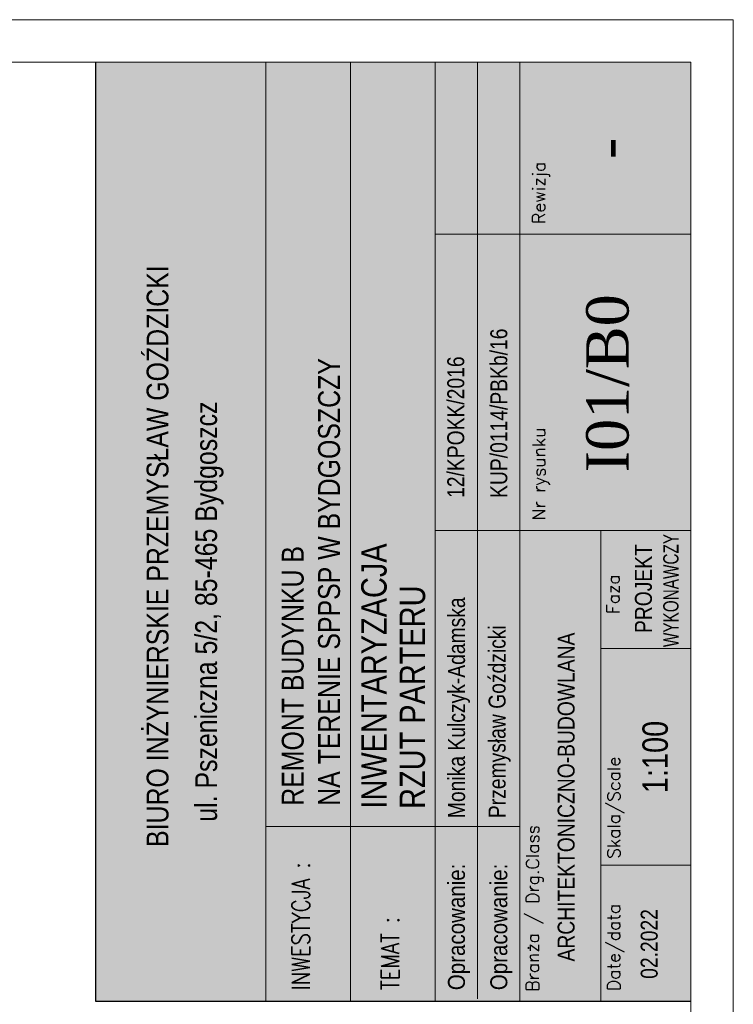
# Model space of a CAD drawing. Header units: millimetres. Extents: x 27490 to 108194, y -40520 to 41185.
# Tile 50 of 65: x 57853 to 58695, y -30321 to -29161. Entities that reach past the tile are written whole.
import ezdxf
from ezdxf.enums import TextEntityAlignment as Align

# ---------------------------------------------------------------- set-up
doc = ezdxf.new("R2010")
doc.units = ezdxf.units.MM
doc.layers.get('0').update_dxf_attribs({"lineweight": 18})
doc.layers.get('Defpoints').update_dxf_attribs({"lineweight": 18})
for name, color, linetype, lineweight in [('M_Ramki rysunków', 2, 'Continuous', 18), ('PG_WIDOKOWE_CIENKIE', 1, 'Continuous', 18), ('Przekrojowa', 60, 'Continuous', 18), ('TABC', 1, 'Continuous', 18), ('TABELKA', 7, 'Continuous', 18)]:
    doc.layers.add(name, color=color, linetype=linetype, lineweight=lineweight)
doc.styles.add('BIKTS', font='bikromsw.shx', dxfattribs={"width": 0.85})
doc.styles.add('ROMANC', font='times.ttf', dxfattribs={"height": 20})
doc.styles.add('ROMANS', font='bikromsw.shx', dxfattribs={"width": 0.8})
doc.styles.add('SIMPLEX', font='SIMPLEX')

# ---------------------------------------------------------------- blocks, each defined once
blk = doc.blocks.new('A$C38c5ed0e')
at = {"true_color": 0xffffff}
h = blk.add_hatch(color=7, dxfattribs=at)
h.dxf.hatch_style = 1
h.paths.add_polyline_path([(1107.2, 702), (0, 702), (0, 0), (1107.2, 0)])
at = {"layer": 'Przekrojowa', "color": 18, "lineweight": 30, "true_color": 0x000000}
for p, q in [((0, 0), (0, 702)), ((0, 702), (1107.2, 702))]:
    blk.add_line(p, q, dxfattribs=at)
blk = doc.blocks.new('TAB-SP')
at = {"color": 18, "true_color": 0x000000}
for p, q in [((-5536.1, 0), (-5536.1, 3509.8)), ((-5536.1, 3509.8), (0, 3509.8)), ((0, 3509.8), (0, 0)), ((-4506.1, 2008.4), (-4506.1, 2508.4)), ((-5536.1, 2008.4), (0, 2008.4)), ((-4506.1, 1013.7), (-4506.1, 2025)), ((-2760.1, 1508.4), (-2760.1, 531.1)), ((-1013.6, 1508.4), (-1013.6, 1008.4)), ((-5520.2, 1258.4), (0, 1258.4)), ((0, 1008.4), (-5536.1, 1008.4)), ((-4506.1, 1008.4), (-4506.1, 1013.7)), ((-1013.6, 0), (-1013.6, 1008.4)), ((-5536.1, 0), (0, 0))]:
    blk.add_line(p, q, dxfattribs=at)
at = {"color": 18, "linetype": 'Continuous', "true_color": 0x000000}
for p, q in [((0, 2508.4), (-5536.1, 2508.4)), ((0, 1508.4), (-5536.1, 1508.4)), ((-2760.1, 531.1), (-5536.1, 531.1)), ((-4733, 0), (-4733, 531.1)), ((-3456.9, 0), (-3456.9, 531.1)), ((-2760.1, 531.1), (-2760.1, 0))]:
    blk.add_line(p, q, dxfattribs=at)
at = {"color": 18, "true_color": 0x000000, "style": 'ROMANS', "width": 0.711769}
for p, p2 in [((-5470.2, 1333.4), (-4690.7, 1333.4)), ((-5470.2, 1083.4), (-4690.7, 1083.4))]:
    blk.add_text('Opracowanie: ', height=100, dxfattribs=at).set_placement(p, p2, align=Align.FIT)
at = {"color": 18, "true_color": 0x000000, "style": 'BIKTS', "width": 0.85}
for tag, p, height in [('TEMAT1', (-4383.2, 1811.2), 150), ('TEMAT2', (-4383.2, 1591.4), 150), ('PROJEKTOWAł1', (-4383.2, 1336.3), 100), ('UPR.NR1', (-2568.7, 1341.4), 100), ('PROJEKTOWAŁ2', (-4383.2, 1086.3), 100), ('UPR.NR2', (-2568.7, 1091.4), 100), ('BRANżA', (-4783.2, 686.3), 100), ('DATA', (-5403.2, 196.3), 100), ('FAZA', (-3199.1, 242.2), 100), ('SKALA', (-4363.2, 136.3), 150), ('UPR.NR4', (-3378, 72.8), 100)]:
    blk.add_attdef(tag, p, '', height=height, dxfattribs=at)
at = {"color": 18, "true_color": 0x000000, "style": 'ROMANC'}
for tag, p in [('NR', (-2074.9, 367.7)), ('REWIZJA', (-508.5, 367.7))]:
    blk.add_attdef(tag, text='', height=250, dxfattribs=at).set_placement(p, align=Align.CENTER)
at = {"layer": 'TABC', "color": 18, "linetype": 'Continuous', "true_color": 0x000000, "style": 'SIMPLEX'}
for s, height, p in [('Branża / Drg.Class', 74.597, (-5478.3, 896.5)), ('Nr rysunku', 74.6, (-2700.3, 859.2)), ('Rewizja', 74.6, (-953.8, 859.2)), ('Date/data', 74.6, (-5475.1, 418.1)), ('Skala/Scale', 74.597, (-4695.7, 418.1)), ('Faza', 74.6, (-3252.3, 421.3))]:
    blk.add_text(s, height=height, dxfattribs=at).set_placement(p)
at = {"layer": 'TABELKA', "color": 18, "true_color": 0x000000}
for s, height, style, width, p in [('BIURO INŻYNIERSKIE PRZEMYSŁAW GOŹDZICKI', 128.932, 'BIKTS', 0.85, (-4626, 3081.9)), ('ul. Pszeniczna 5/2, 85-465 Bydgoszcz', 128.932, 'BIKTS', 0.85, (-4477.1, 2795.4)), ('REMONT BUDYNKU B', 128.932, 'BIKTS', 0.85, (-4383.2, 2284.6)), ('INWESTYCJA :', 105.6, 'SIMPLEX', 0.8, (-5470.2, 2248.3)), ('NA TERENIE SPPSP W BYDGOSZCZY', 128.932, 'BIKTS', 0.85, (-4383.2, 2070.4)), ('TEMAT :', 105.6, 'SIMPLEX', 0.8, (-5470.2, 1720.8))]:
    blk.add_text(s, height=height, dxfattribs=dict(at, style=style, width=width)).set_placement(p)

msp = doc.modelspace()

# ---------------------------------------------------------------- linework, layer by layer
at = {"layer": 'Defpoints', "color": 18, "lineweight": 18, "true_color": 0x000000}
msp.add_lwpolyline([(54495.32, -29160.59), (58695.32, -29160.59), (58695.32, -32130.59), (54495.32, -32130.59)], close=True, dxfattribs=at)
at = {"layer": 'M_Ramki rysunków'}
msp.add_lwpolyline([(54795.32, -32080.59), (54795.32, -29210.59), (58645.32, -29210.59), (58645.32, -32080.59)], close=True, dxfattribs=at)

# ---------------------------------------------------------------- block references
at = {"color": 18, "true_color": 0x000000}
ref = msp.add_blockref('TAB-SP', (58645.32, -29210.59), dxfattribs=dict(at, xscale=0.1999999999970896, yscale=0.1999999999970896, zscale=0.1999999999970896, rotation=90))
ref.add_attrib('TEMAT1', 'INWENTARYZACJA', (58286.34, -30090.53), dxfattribs={"color": 250, "height": 30, "rotation": 90, "style": 'BIKTS', "width": 0.85})
ref.add_attrib('TEMAT2', 'RZUT PARTERU', (58331.75, -30090.92), dxfattribs={"color": 250, "height": 30, "rotation": 90, "style": 'BIKTS', "width": 0.85})
ref.add_attrib('PROJEKTOWAł1', 'Przemysław Goździcki', (58426.62, -30101.8), dxfattribs={"color": 250, "height": 20, "rotation": 90, "style": 'BIKTS', "width": 0.85})
ref.add_attrib('UPR.NR1', 'KUP/0114/PBKb/16', (58428.64, -29724.33), dxfattribs={"color": 250, "height": 20, "rotation": 90, "style": 'BIKTS', "width": 0.85})
ref.add_attrib('PROJEKTOWAł2', 'Monika Kulczyk-Adamska', (58378.78, -30101.8), dxfattribs={"color": 250, "height": 20, "rotation": 90, "style": 'BIKTS', "width": 0.85})
ref.add_attrib('UPR.NR2', '12/KPOKK/2016', (58377.84, -29724.33), dxfattribs={"color": 250, "height": 20, "rotation": 90, "style": 'BIKTS', "width": 0.85})
ref.add_attrib('UPR.NR4', 'WYKONAWCZY', (58630.64, -29900.2), dxfattribs={"color": 250, "height": 18, "rotation": 90, "style": 'BIKTS', "width": 0.75})
ref.add_attrib('BRANżA', 'ARCHITEKTONICZNO-BUDOWLANA', (58508.05, -30270.82), dxfattribs={"color": 250, "height": 20, "rotation": 90, "style": 'BIKTS', "width": 0.85})
ref.add_attrib('DATA', '02.2022', (58606.05, -30291.24), dxfattribs={"color": 250, "height": 20, "rotation": 90, "style": 'BIKTS', "width": 0.85})
ref.add_attrib('SKALA', '1:100', (58618.05, -30072.41), dxfattribs={"color": 250, "height": 30, "rotation": 90, "style": 'BIKTS', "width": 0.85})
ref.add_attrib('FAZA', 'PROJEKT ', (58599.24, -29883.63), dxfattribs={"color": 250, "height": 20, "rotation": 90, "style": 'BIKTS', "width": 0.85})
ref.add_attrib('NR', 'I01/B0', dxfattribs={"color": 250, "height": 50, "rotation": 90, "style": 'ROMANC'}).set_placement((58571.77, -29589.2), align=Align.CENTER)
ref.add_attrib('REWIZJA', '-', dxfattribs={"color": 250, "height": 50, "rotation": 90, "style": 'ROMANC'}).set_placement((58571.77, -29312.29), align=Align.CENTER)
at = {"layer": 'PG_WIDOKOWE_CIENKIE', "color": 6, "lineweight": 30, "rotation": 90}
msp.add_blockref('A$C38c5ed0e', (58645.32, -30317.81), dxfattribs=at)

doc.saveas('drawing.dxf')
